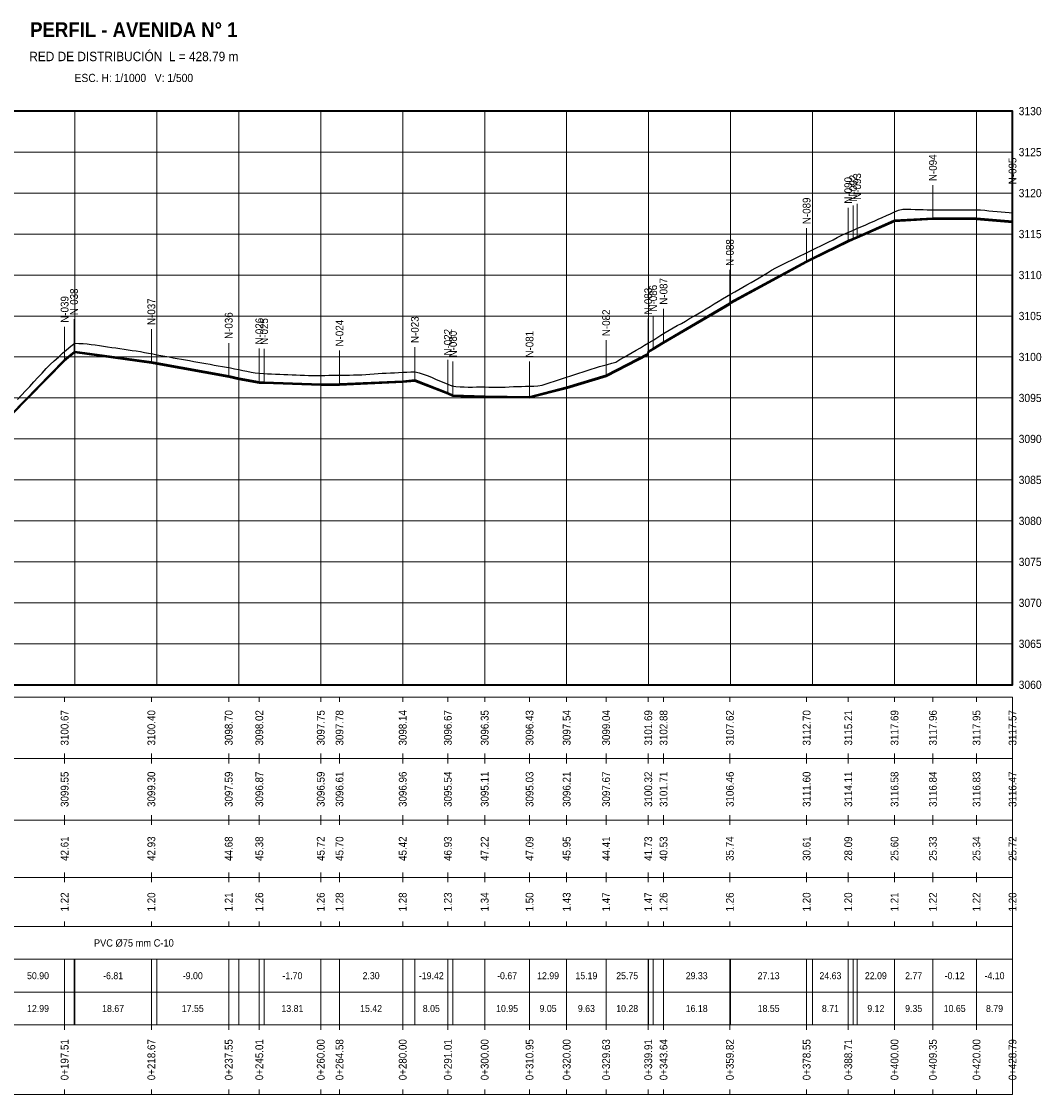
# Model space of a CAD drawing. Header units: metres. Extents: x 295850 to 310263, y 8095845 to 8104014.
# Tile 45 of 77: x 297387 to 297636, y 8098900 to 8099162. Entities that reach past the tile are written whole.
import ezdxf
from ezdxf.enums import TextEntityAlignment as Align

# ---------------------------------------------------------------- set-up
doc = ezdxf.new("R2010")
doc.units = ezdxf.units.M
for name, color, linetype, lineweight in [('PERF-BANDAS', 7, 'Continuous', 18), ('PERF-EST', 6, 'Continuous', 18), ('PERF-GRILLA', 252, 'Continuous', 9), ('PERF-MARCO', 7, 'Continuous', 35), ('PERF-RASANTE', 1, 'Continuous', 35), ('PERF-TERRENO', 32, 'Continuous', 25), ('PERF-TXT', 7, 'Continuous', 18)]:
    doc.layers.add(name, color=color, linetype=linetype, lineweight=lineweight)
doc.styles.add('ARIAL', font='arial.ttf')
doc.styles.add('ARIAL-B', font='arialbd.ttf')

# ---------------------------------------------------------------- blocks, each defined once
blk = doc.blocks.new('PERFIL_AVENIDA_N_1')
at = {"layer": 'PERF-BANDAS'}
for p, q in [((297397.51, 8098997), (297397.51, 8098995.8)), ((297418.67, 8098997), (297418.67, 8098995.8)), ((297437.55, 8098997), (297437.55, 8098995.8)), ((297445.01, 8098997), (297445.01, 8098995.8)), ((297460, 8098997), (297460, 8098995.8)), ((297464.58, 8098997), (297464.58, 8098995.8)), ((297480, 8098997), (297480, 8098995.8)), ((297491.01, 8098997), (297491.01, 8098995.8)), ((297500, 8098997), (297500, 8098995.8)), ((297510.95, 8098997), (297510.95, 8098995.8)), ((297520, 8098997), (297520, 8098995.8)), ((297529.63, 8098997), (297529.63, 8098995.8)), ((297539.91, 8098997), (297539.91, 8098995.8)), ((297543.64, 8098997), (297543.64, 8098995.8)), ((297559.82, 8098997), (297559.82, 8098995.8)), ((297578.55, 8098997), (297578.55, 8098995.8)), ((297588.71, 8098997), (297588.71, 8098995.8)), ((297600, 8098997), (297600, 8098995.8)), ((297609.35, 8098997), (297609.35, 8098995.8)), ((297620, 8098997), (297620, 8098995.8)), ((297628.79, 8098997), (297628.79, 8098995.8)), ((297397.51, 8098982), (297397.51, 8098983.2)), ((297397.51, 8098982), (297397.51, 8098980.8)), ((297418.67, 8098982), (297418.67, 8098983.2)), ((297418.67, 8098982), (297418.67, 8098980.8)), ((297437.55, 8098982), (297437.55, 8098983.2)), ((297437.55, 8098982), (297437.55, 8098980.8)), ((297445.01, 8098982), (297445.01, 8098983.2)), ((297445.01, 8098982), (297445.01, 8098980.8)), ((297460, 8098982), (297460, 8098983.2)), ((297460, 8098982), (297460, 8098980.8)), ((297464.58, 8098982), (297464.58, 8098983.2)), ((297464.58, 8098982), (297464.58, 8098980.8)), ((297480, 8098982), (297480, 8098983.2)), ((297480, 8098982), (297480, 8098980.8)), ((297491.01, 8098982), (297491.01, 8098983.2)), ((297491.01, 8098982), (297491.01, 8098980.8)), ((297500, 8098982), (297500, 8098983.2)), ((297500, 8098982), (297500, 8098980.8)), ((297510.95, 8098982), (297510.95, 8098983.2)), ((297510.95, 8098982), (297510.95, 8098980.8)), ((297520, 8098982), (297520, 8098983.2)), ((297520, 8098982), (297520, 8098980.8)), ((297529.63, 8098982), (297529.63, 8098983.2)), ((297529.63, 8098982), (297529.63, 8098980.8)), ((297539.91, 8098982), (297539.91, 8098983.2)), ((297539.91, 8098982), (297539.91, 8098980.8)), ((297543.64, 8098982), (297543.64, 8098983.2)), ((297543.64, 8098982), (297543.64, 8098980.8)), ((297559.82, 8098982), (297559.82, 8098983.2)), ((297559.82, 8098982), (297559.82, 8098980.8)), ((297578.55, 8098982), (297578.55, 8098983.2)), ((297578.55, 8098982), (297578.55, 8098980.8)), ((297588.71, 8098982), (297588.71, 8098983.2)), ((297588.71, 8098982), (297588.71, 8098980.8)), ((297600, 8098982), (297600, 8098983.2)), ((297600, 8098982), (297600, 8098980.8)), ((297609.35, 8098982), (297609.35, 8098983.2)), ((297609.35, 8098982), (297609.35, 8098980.8)), ((297620, 8098982), (297620, 8098983.2)), ((297620, 8098982), (297620, 8098980.8)), ((297628.79, 8098982), (297628.79, 8098983.2)), ((297628.79, 8098982), (297628.79, 8098980.8)), ((297397.51, 8098967), (297397.51, 8098968.2)), ((297397.51, 8098967), (297397.51, 8098965.8)), ((297418.67, 8098967), (297418.67, 8098968.2)), ((297418.67, 8098967), (297418.67, 8098965.8)), ((297437.55, 8098967), (297437.55, 8098968.2)), ((297437.55, 8098967), (297437.55, 8098965.8)), ((297445.01, 8098967), (297445.01, 8098968.2)), ((297445.01, 8098967), (297445.01, 8098965.8)), ((297460, 8098967), (297460, 8098968.2)), ((297460, 8098967), (297460, 8098965.8)), ((297464.58, 8098967), (297464.58, 8098968.2)), ((297464.58, 8098967), (297464.58, 8098965.8)), ((297480, 8098967), (297480, 8098968.2)), ((297480, 8098967), (297480, 8098965.8)), ((297491.01, 8098967), (297491.01, 8098968.2)), ((297491.01, 8098967), (297491.01, 8098965.8)), ((297500, 8098967), (297500, 8098968.2)), ((297500, 8098967), (297500, 8098965.8)), ((297510.95, 8098967), (297510.95, 8098968.2)), ((297510.95, 8098967), (297510.95, 8098965.8)), ((297520, 8098967), (297520, 8098968.2)), ((297520, 8098967), (297520, 8098965.8)), ((297529.63, 8098967), (297529.63, 8098968.2)), ((297529.63, 8098967), (297529.63, 8098965.8)), ((297539.91, 8098967), (297539.91, 8098968.2)), ((297539.91, 8098967), (297539.91, 8098965.8)), ((297543.64, 8098967), (297543.64, 8098968.2)), ((297543.64, 8098967), (297543.64, 8098965.8)), ((297559.82, 8098967), (297559.82, 8098968.2)), ((297559.82, 8098967), (297559.82, 8098965.8)), ((297578.55, 8098967), (297578.55, 8098968.2)), ((297578.55, 8098967), (297578.55, 8098965.8)), ((297588.71, 8098967), (297588.71, 8098968.2)), ((297588.71, 8098967), (297588.71, 8098965.8)), ((297600, 8098967), (297600, 8098968.2)), ((297600, 8098967), (297600, 8098965.8)), ((297609.35, 8098967), (297609.35, 8098968.2)), ((297609.35, 8098967), (297609.35, 8098965.8)), ((297620, 8098967), (297620, 8098968.2)), ((297620, 8098967), (297620, 8098965.8)), ((297628.79, 8098967), (297628.79, 8098968.2)), ((297628.79, 8098967), (297628.79, 8098965.8)), ((297397.51, 8098953), (297397.51, 8098954.2)), ((297418.67, 8098953), (297418.67, 8098954.2)), ((297437.55, 8098953), (297437.55, 8098954.2)), ((297445.01, 8098953), (297445.01, 8098954.2)), ((297460, 8098953), (297460, 8098954.2)), ((297464.58, 8098953), (297464.58, 8098954.2)), ((297480, 8098953), (297480, 8098954.2)), ((297491.01, 8098953), (297491.01, 8098954.2)), ((297500, 8098953), (297500, 8098954.2)), ((297510.95, 8098953), (297510.95, 8098954.2)), ((297520, 8098953), (297520, 8098954.2)), ((297529.63, 8098953), (297529.63, 8098954.2)), ((297539.91, 8098953), (297539.91, 8098954.2)), ((297543.64, 8098953), (297543.64, 8098954.2)), ((297559.82, 8098953), (297559.82, 8098954.2)), ((297578.55, 8098953), (297578.55, 8098954.2)), ((297588.71, 8098953), (297588.71, 8098954.2)), ((297600, 8098953), (297600, 8098954.2)), ((297609.35, 8098953), (297609.35, 8098954.2)), ((297620, 8098953), (297620, 8098954.2)), ((297628.79, 8098953), (297628.79, 8098954.2)), ((297397.51, 8098953), (297397.51, 8098951.8)), ((297418.67, 8098953), (297418.67, 8098951.8)), ((297437.55, 8098953), (297437.55, 8098951.8)), ((297445.01, 8098953), (297445.01, 8098951.8)), ((297460, 8098953), (297460, 8098951.8)), ((297464.58, 8098953), (297464.58, 8098951.8)), ((297480, 8098953), (297480, 8098951.8)), ((297491.01, 8098953), (297491.01, 8098951.8)), ((297500, 8098953), (297500, 8098951.8)), ((297510.95, 8098953), (297510.95, 8098951.8)), ((297520, 8098953), (297520, 8098951.8)), ((297529.63, 8098953), (297529.63, 8098951.8)), ((297539.91, 8098953), (297539.91, 8098951.8)), ((297543.64, 8098953), (297543.64, 8098951.8)), ((297559.82, 8098953), (297559.82, 8098951.8)), ((297578.55, 8098953), (297578.55, 8098951.8)), ((297588.71, 8098953), (297588.71, 8098951.8)), ((297600, 8098953), (297600, 8098951.8)), ((297609.35, 8098953), (297609.35, 8098951.8)), ((297620, 8098953), (297620, 8098951.8)), ((297628.79, 8098953), (297628.79, 8098951.8)), ((297397.51, 8098941), (297397.51, 8098942.2)), ((297418.67, 8098941), (297418.67, 8098942.2)), ((297437.55, 8098941), (297437.55, 8098942.2)), ((297445.01, 8098941), (297445.01, 8098942.2)), ((297460, 8098941), (297460, 8098942.2)), ((297464.58, 8098941), (297464.58, 8098942.2)), ((297480, 8098941), (297480, 8098942.2)), ((297491.01, 8098941), (297491.01, 8098942.2)), ((297500, 8098941), (297500, 8098942.2)), ((297510.95, 8098941), (297510.95, 8098942.2)), ((297520, 8098941), (297520, 8098942.2)), ((297529.63, 8098941), (297529.63, 8098942.2)), ((297539.91, 8098941), (297539.91, 8098942.2)), ((297543.64, 8098941), (297543.64, 8098942.2)), ((297559.82, 8098941), (297559.82, 8098942.2)), ((297578.55, 8098941), (297578.55, 8098942.2)), ((297588.71, 8098941), (297588.71, 8098942.2)), ((297600, 8098941), (297600, 8098942.2)), ((297609.35, 8098941), (297609.35, 8098942.2)), ((297620, 8098941), (297620, 8098942.2)), ((297628.79, 8098941), (297628.79, 8098942.2)), ((297628.79, 8098941), (297628.79, 8098933)), ((297397.51, 8098933), (297397.51, 8098925)), ((297399.8, 8098933), (297399.8, 8098925)), ((297400, 8098933), (297400, 8098925)), ((297418.67, 8098933), (297418.67, 8098925)), ((297420, 8098933), (297420, 8098925)), ((297437.55, 8098933), (297437.55, 8098925)), ((297440, 8098933), (297440, 8098925)), ((297445.01, 8098933), (297445.01, 8098925)), ((297446.19, 8098933), (297446.19, 8098925)), ((297460, 8098933), (297460, 8098925)), ((297464.58, 8098933), (297464.58, 8098925)), ((297480, 8098933), (297480, 8098925)), ((297482.96, 8098933), (297482.96, 8098925)), ((297491.01, 8098933), (297491.01, 8098925)), ((297492.26, 8098933), (297492.26, 8098925)), ((297500, 8098933), (297500, 8098925)), ((297510.95, 8098933), (297510.95, 8098925)), ((297520, 8098933), (297520, 8098925)), ((297529.63, 8098933), (297529.63, 8098925)), ((297539.91, 8098933), (297539.91, 8098925)), ((297540, 8098933), (297540, 8098925)), ((297541.1, 8098933), (297541.1, 8098925)), ((297543.64, 8098933), (297543.64, 8098925)), ((297559.82, 8098933), (297559.82, 8098925)), ((297560, 8098933), (297560, 8098925)), ((297578.55, 8098933), (297578.55, 8098925)), ((297580, 8098933), (297580, 8098925)), ((297588.71, 8098933), (297588.71, 8098925)), ((297589.92, 8098933), (297589.92, 8098925)), ((297590.88, 8098933), (297590.88, 8098925)), ((297600, 8098933), (297600, 8098925)), ((297609.35, 8098933), (297609.35, 8098925)), ((297620, 8098933), (297620, 8098925)), ((297628.79, 8098933), (297628.79, 8098925)), ((297397.51, 8098925), (297397.51, 8098917)), ((297399.8, 8098925), (297399.8, 8098917)), ((297400, 8098925), (297400, 8098917)), ((297418.67, 8098925), (297418.67, 8098917)), ((297420, 8098925), (297420, 8098917)), ((297437.55, 8098925), (297437.55, 8098917)), ((297440, 8098925), (297440, 8098917)), ((297445.01, 8098925), (297445.01, 8098917)), ((297446.19, 8098925), (297446.19, 8098917)), ((297460, 8098925), (297460, 8098917)), ((297464.58, 8098925), (297464.58, 8098917)), ((297480, 8098925), (297480, 8098917)), ((297482.96, 8098925), (297482.96, 8098917)), ((297491.01, 8098925), (297491.01, 8098917)), ((297492.26, 8098925), (297492.26, 8098917)), ((297500, 8098925), (297500, 8098917)), ((297510.95, 8098925), (297510.95, 8098917)), ((297520, 8098925), (297520, 8098917)), ((297529.63, 8098925), (297529.63, 8098917)), ((297539.91, 8098925), (297539.91, 8098917)), ((297540, 8098925), (297540, 8098917)), ((297541.1, 8098925), (297541.1, 8098917)), ((297543.64, 8098925), (297543.64, 8098917)), ((297559.82, 8098925), (297559.82, 8098917)), ((297560, 8098925), (297560, 8098917)), ((297578.55, 8098925), (297578.55, 8098917)), ((297580, 8098925), (297580, 8098917)), ((297588.71, 8098925), (297588.71, 8098917)), ((297589.92, 8098925), (297589.92, 8098917)), ((297590.88, 8098925), (297590.88, 8098917)), ((297600, 8098925), (297600, 8098917)), ((297609.35, 8098925), (297609.35, 8098917)), ((297620, 8098925), (297620, 8098917)), ((297628.79, 8098925), (297628.79, 8098917)), ((297397.51, 8098917), (297397.51, 8098915.8)), ((297418.67, 8098917), (297418.67, 8098915.8)), ((297437.55, 8098917), (297437.55, 8098915.8)), ((297445.01, 8098917), (297445.01, 8098915.8)), ((297460, 8098917), (297460, 8098915.8)), ((297464.58, 8098917), (297464.58, 8098915.8)), ((297480, 8098917), (297480, 8098915.8)), ((297491.01, 8098917), (297491.01, 8098915.8)), ((297500, 8098917), (297500, 8098915.8)), ((297510.95, 8098917), (297510.95, 8098915.8)), ((297520, 8098917), (297520, 8098915.8)), ((297529.63, 8098917), (297529.63, 8098915.8)), ((297539.91, 8098917), (297539.91, 8098915.8)), ((297543.64, 8098917), (297543.64, 8098915.8)), ((297559.82, 8098917), (297559.82, 8098915.8)), ((297578.55, 8098917), (297578.55, 8098915.8)), ((297588.71, 8098917), (297588.71, 8098915.8)), ((297600, 8098917), (297600, 8098915.8)), ((297609.35, 8098917), (297609.35, 8098915.8)), ((297620, 8098917), (297620, 8098915.8)), ((297628.79, 8098917), (297628.79, 8098915.8)), ((297397.51, 8098900), (297397.51, 8098901.2)), ((297418.67, 8098900), (297418.67, 8098901.2)), ((297437.55, 8098900), (297437.55, 8098901.2)), ((297445.01, 8098900), (297445.01, 8098901.2)), ((297460, 8098900), (297460, 8098901.2)), ((297464.58, 8098900), (297464.58, 8098901.2)), ((297480, 8098900), (297480, 8098901.2)), ((297491.01, 8098900), (297491.01, 8098901.2)), ((297500, 8098900), (297500, 8098901.2)), ((297510.95, 8098900), (297510.95, 8098901.2)), ((297520, 8098900), (297520, 8098901.2)), ((297529.63, 8098900), (297529.63, 8098901.2)), ((297539.91, 8098900), (297539.91, 8098901.2)), ((297543.64, 8098900), (297543.64, 8098901.2)), ((297559.82, 8098900), (297559.82, 8098901.2)), ((297578.55, 8098900), (297578.55, 8098901.2)), ((297588.71, 8098900), (297588.71, 8098901.2)), ((297600, 8098900), (297600, 8098901.2)), ((297609.35, 8098900), (297609.35, 8098901.2)), ((297620, 8098900), (297620, 8098901.2)), ((297628.79, 8098900), (297628.79, 8098901.2))]:
    blk.add_line(p, q, dxfattribs=at)
for points in [[(297140, 8098982), (297628.79, 8098982), (297628.79, 8098997), (297140, 8098997)], [(297140, 8098967), (297628.79, 8098967), (297628.79, 8098982), (297140, 8098982)], [(297140, 8098953), (297628.79, 8098953), (297628.79, 8098967), (297140, 8098967)], [(297140, 8098941), (297628.79, 8098941), (297628.79, 8098953), (297140, 8098953)], [(297140, 8098933), (297628.79, 8098933), (297628.79, 8098941), (297140, 8098941)], [(297140, 8098925), (297628.79, 8098925), (297628.79, 8098933), (297140, 8098933)], [(297140, 8098917), (297628.79, 8098917), (297628.79, 8098925), (297140, 8098925)], [(297140, 8098900), (297628.79, 8098900), (297628.79, 8098917), (297140, 8098917)]]:
    blk.add_lwpolyline(points, close=True, dxfattribs=at)
at = {"layer": 'PERF-EST'}
for p, q in [((297609.35, 8099113.69), (297609.35, 8099121.92)), ((297628.79, 8099112.94), (297628.79, 8099121.14)), ((297588.71, 8099108.22), (297588.71, 8099116.42)), ((297589.92, 8099108.74), (297589.92, 8099116.94)), ((297590.88, 8099109.14), (297590.88, 8099117.35)), ((297578.55, 8099103.21), (297578.55, 8099111.41)), ((297559.82, 8099092.92), (297559.82, 8099101.24)), ((297399.8, 8099081.01), (297399.8, 8099089.21)), ((297539.91, 8099080.63), (297539.91, 8099089.37)), ((297541.1, 8099081.87), (297541.1, 8099090.08)), ((297543.64, 8099083.42), (297543.64, 8099091.75)), ((297397.51, 8099079.1), (297397.51, 8099087.35)), ((297418.67, 8099078.6), (297418.67, 8099086.8)), ((297529.63, 8099075.34), (297529.63, 8099084.08)), ((297437.55, 8099075.18), (297437.55, 8099083.4)), ((297445.01, 8099073.74), (297445.01, 8099082.05)), ((297446.19, 8099073.66), (297446.19, 8099081.97)), ((297464.58, 8099073.21), (297464.58, 8099081.56)), ((297482.96, 8099074.21), (297482.96, 8099082.41)), ((297491.01, 8099071.08), (297491.01, 8099079.34)), ((297492.26, 8099070.49), (297492.26, 8099078.89)), ((297510.95, 8099070.07), (297510.95, 8099078.86))]:
    blk.add_line(p, q, dxfattribs=at)
at = {"layer": 'PERF-GRILLA'}
for p, q in [((297200, 8099140), (297628.79, 8099140)), ((297400, 8099000), (297400, 8099140)), ((297420, 8099000), (297420, 8099140)), ((297440, 8099000), (297440, 8099140)), ((297460, 8099000), (297460, 8099140)), ((297480, 8099000), (297480, 8099140)), ((297500, 8099000), (297500, 8099140)), ((297520, 8099000), (297520, 8099140)), ((297540, 8099000), (297540, 8099140)), ((297560, 8099000), (297560, 8099140)), ((297580, 8099000), (297580, 8099140)), ((297600, 8099000), (297600, 8099140)), ((297620, 8099000), (297620, 8099140)), ((297200, 8099130), (297628.79, 8099130)), ((297200, 8099120), (297628.79, 8099120)), ((297200, 8099110), (297628.79, 8099110)), ((297200, 8099100), (297628.79, 8099100)), ((297200, 8099090), (297628.79, 8099090)), ((297200, 8099080), (297628.79, 8099080)), ((297200, 8099070), (297628.79, 8099070)), ((297200, 8099060), (297628.79, 8099060)), ((297200, 8099050), (297628.79, 8099050)), ((297200, 8099040), (297628.79, 8099040)), ((297200, 8099030), (297628.79, 8099030)), ((297200, 8099020), (297628.79, 8099020)), ((297200, 8099010), (297628.79, 8099010)), ((297200, 8099000), (297628.79, 8099000))]:
    blk.add_line(p, q, dxfattribs=at)
at = {"layer": 'PERF-MARCO'}
blk.add_lwpolyline([(297200, 8099000), (297628.79, 8099000), (297628.79, 8099140), (297200, 8099140)], close=True, dxfattribs=at)
at = {"layer": 'PERF-RASANTE', "color": 5}
blk.add_lwpolyline([(297384.52, 8099066.07), (297397.51, 8099079.29), (297399.8, 8099081.21), (297400, 8099081.35), (297418.67, 8099078.8), (297420, 8099078.54), (297437.55, 8099075.38), (297440, 8099074.81), (297445.01, 8099073.93), (297446.19, 8099073.86), (297460, 8099073.39), (297464.58, 8099073.41), (297480, 8099074.12), (297482.96, 8099074.41), (297491.01, 8099071.28), (297492.26, 8099070.69), (297500, 8099070.41), (297510.95, 8099070.27), (297520, 8099072.62), (297529.63, 8099075.54), (297539.91, 8099080.84), (297540, 8099081.42), (297541.1, 8099082.07), (297543.64, 8099083.62), (297559.82, 8099093.11), (297560, 8099093.34), (297578.55, 8099103.41), (297580, 8099104.13), (297588.71, 8099108.42), (297589.92, 8099108.94), (297590.88, 8099109.34), (297600, 8099113.37), (297609.35, 8099113.89), (297620, 8099113.86), (297628.79, 8099113.14)], dxfattribs=at)
at = {"layer": 'PERF-RASANTE'}
blk.add_lwpolyline([(297384.52, 8099065.87), (297397.51, 8099079.09), (297399.8, 8099081.01), (297400, 8099081.15), (297418.67, 8099078.6), (297420, 8099078.34), (297437.55, 8099075.18), (297440, 8099074.61), (297445.01, 8099073.73), (297446.19, 8099073.66), (297460, 8099073.19), (297464.58, 8099073.21), (297480, 8099073.92), (297482.96, 8099074.21), (297491.01, 8099071.08), (297492.26, 8099070.49), (297500, 8099070.21), (297510.95, 8099070.07), (297520, 8099072.42), (297529.63, 8099075.34), (297539.91, 8099080.64), (297540, 8099081.22), (297541.1, 8099081.87), (297543.64, 8099083.42), (297559.82, 8099092.91), (297560, 8099093.14), (297578.55, 8099103.21), (297580, 8099103.93), (297588.71, 8099108.22), (297589.92, 8099108.74), (297590.88, 8099109.14), (297600, 8099113.17), (297609.35, 8099113.69), (297620, 8099113.66), (297628.79, 8099112.94)], dxfattribs=at)
at = {"layer": 'PERF-TERRENO'}
blk.add_lwpolyline([(297386, 8099069.63), (297387, 8099070.64), (297388, 8099071.72), (297389, 8099072.81), (297390, 8099073.9), (297391, 8099074.99), (297392, 8099076.07), (297393, 8099077.16), (297394, 8099078.15), (297395, 8099079.07), (297396, 8099079.99), (297397, 8099080.89), (297398, 8099081.77), (297399, 8099082.65), (297400, 8099083.35), (297401, 8099083.31), (297402, 8099083.28), (297403, 8099083.23), (297404, 8099083.08), (297405, 8099082.93), (297406, 8099082.79), (297407, 8099082.64), (297408, 8099082.5), (297409, 8099082.35), (297410, 8099082.21), (297411, 8099082.06), (297412, 8099081.92), (297413, 8099081.77), (297414, 8099081.62), (297415, 8099081.48), (297416, 8099081.3), (297417, 8099081.11), (297418, 8099080.93), (297419, 8099080.74), (297420, 8099080.56), (297421, 8099080.37), (297422, 8099080.19), (297423, 8099080.01), (297424, 8099079.82), (297425, 8099079.64), (297426, 8099079.46), (297427, 8099079.28), (297428, 8099079.1), (297429, 8099078.93), (297430, 8099078.75), (297431, 8099078.57), (297432, 8099078.39), (297433, 8099078.21), (297434, 8099078.04), (297435, 8099077.86), (297436, 8099077.68), (297437, 8099077.5), (297438, 8099077.31), (297439, 8099077.12), (297440, 8099076.92), (297441, 8099076.72), (297442, 8099076.52), (297443, 8099076.32), (297444, 8099076.11), (297445, 8099076.05), (297446, 8099075.98), (297447, 8099075.92), (297448, 8099075.88), (297449, 8099075.83), (297450, 8099075.79), (297451, 8099075.75), (297452, 8099075.71), (297453, 8099075.66), (297454, 8099075.62), (297455, 8099075.58), (297456, 8099075.53), (297457, 8099075.49), (297458, 8099075.47), (297459, 8099075.48), (297460, 8099075.5), (297461, 8099075.51), (297462, 8099075.53), (297463, 8099075.54), (297464, 8099075.55), (297465, 8099075.57), (297466, 8099075.58), (297467, 8099075.6), (297468, 8099075.61), (297469, 8099075.63), (297470, 8099075.66), (297471, 8099075.74), (297472, 8099075.83), (297473, 8099075.91), (297474, 8099075.97), (297475, 8099076.02), (297476, 8099076.07), (297477, 8099076.12), (297478, 8099076.17), (297479, 8099076.22), (297480, 8099076.27), (297481, 8099076.32), (297482, 8099076.37), (297483, 8099076.41), (297484, 8099076.13), (297485, 8099075.81), (297486, 8099075.49), (297487, 8099075.05), (297488, 8099074.61), (297489, 8099074.17), (297490, 8099073.75), (297491, 8099073.34), (297492, 8099072.93), (297493, 8099072.79), (297494, 8099072.74), (297495, 8099072.69), (297496, 8099072.65), (297497, 8099072.66), (297498, 8099072.68), (297499, 8099072.69), (297500, 8099072.69), (297501, 8099072.67), (297502, 8099072.65), (297503, 8099072.62), (297504, 8099072.62), (297505, 8099072.67), (297506, 8099072.71), (297507, 8099072.76), (297508, 8099072.8), (297509, 8099072.83), (297510, 8099072.84), (297511, 8099072.86), (297512, 8099072.91), (297513, 8099072.98), (297514, 8099073.15), (297515, 8099073.47), (297516, 8099073.79), (297517, 8099074.11), (297518, 8099074.43), (297519, 8099074.76), (297520, 8099075.08), (297521, 8099075.4), (297522, 8099075.72), (297523, 8099076.04), (297524, 8099076.37), (297525, 8099076.69), (297526, 8099077.01), (297527, 8099077.33), (297528, 8099077.64), (297529, 8099077.91), (297530, 8099078.18), (297531, 8099078.45), (297532, 8099078.76), (297533, 8099079.35), (297534, 8099079.93), (297535, 8099080.51), (297536, 8099081.1), (297537, 8099081.68), (297538, 8099082.26), (297539, 8099082.85), (297540, 8099083.43), (297541, 8099084.01), (297542, 8099084.67), (297543, 8099085.34), (297544, 8099085.98), (297545, 8099086.54), (297546, 8099087.1), (297547, 8099087.65), (297548, 8099088.21), (297549, 8099088.77), (297550, 8099089.35), (297551, 8099089.95), (297552, 8099090.54), (297553, 8099091.13), (297554, 8099091.73), (297555, 8099092.32), (297556, 8099092.94), (297557, 8099093.57), (297558, 8099094.2), (297559, 8099094.78), (297560, 8099095.34), (297561, 8099095.91), (297562, 8099096.48), (297563, 8099097.04), (297564, 8099097.61), (297565, 8099098.18), (297566, 8099098.74), (297567, 8099099.31), (297568, 8099099.93), (297569, 8099100.57), (297570, 8099101.2), (297571, 8099101.74), (297572, 8099102.23), (297573, 8099102.71), (297574, 8099103.2), (297575, 8099103.68), (297576, 8099104.17), (297577, 8099104.65), (297578, 8099105.14), (297579, 8099105.63), (297580, 8099106.13), (297581, 8099106.63), (297582, 8099107.12), (297583, 8099107.62), (297584, 8099108.12), (297585, 8099108.62), (297586, 8099109.12), (297587, 8099109.62), (297588, 8099110.11), (297589, 8099110.54), (297590, 8099110.98), (297591, 8099111.41), (297592, 8099111.84), (297593, 8099112.28), (297594, 8099112.72), (297595, 8099113.16), (297596, 8099113.61), (297597, 8099114.05), (297598, 8099114.5), (297599, 8099114.94), (297600, 8099115.39), (297601, 8099115.83), (297602, 8099116.06), (297603, 8099116.07), (297604, 8099116.04), (297605, 8099116.02), (297606, 8099116), (297607, 8099115.97), (297608, 8099115.95), (297609, 8099115.93), (297610, 8099115.9), (297611, 8099115.88), (297612, 8099115.88), (297613, 8099115.88), (297614, 8099115.89), (297615, 8099115.89), (297616, 8099115.89), (297617, 8099115.89), (297618, 8099115.89), (297619, 8099115.89), (297620, 8099115.89), (297621, 8099115.87), (297622, 8099115.79), (297623, 8099115.69), (297624, 8099115.6), (297625, 8099115.5), (297626, 8099115.41), (297627, 8099115.31), (297628, 8099115.22), (297628.79, 8099115.14)], dxfattribs=at)
at = {"layer": 'PERF-EST', "style": 'ARIAL', "width": 0.9}
for s, p in [('N-094', (297609.35, 8099122.92)), ('N-095', (297628.79, 8099122.14)), ('N-090', (297588.71, 8099117.42)), ('N-092', (297589.92, 8099117.94)), ('N-093', (297590.88, 8099118.35)), ('N-089', (297578.55, 8099112.41)), ('N-088', (297559.82, 8099102.24)), ('N-086', (297541.1, 8099091.08)), ('N-087', (297543.64, 8099092.75)), ('N-039', (297397.51, 8099088.35)), ('N-038', (297399.8, 8099090.21)), ('N-083', (297539.91, 8099090.37)), ('N-037', (297418.67, 8099087.8)), ('N-036', (297437.55, 8099084.4)), ('N-026', (297445.01, 8099083.05)), ('N-025', (297446.19, 8099082.97)), ('N-023', (297482.96, 8099083.41)), ('N-082', (297529.63, 8099085.08)), ('N-024', (297464.58, 8099082.56)), ('N-022', (297491.01, 8099080.34)), ('N-080', (297492.26, 8099079.89)), ('N-081', (297510.95, 8099079.86))]:
    blk.add_text(s, height=1.9, rotation=90, dxfattribs=at).set_placement(p, align=Align.MIDDLE_LEFT)
at = {"layer": 'PERF-TXT', "width": 0.9}
for s, height, style, p in [('PERFIL - AVENIDA N° 1', 3.6, 'ARIAL-B', (297414.4, 8099157)), ('RED DE DISTRIBUCIÓN  L = 428.79 m', 2.3, 'ARIAL', (297414.4, 8099151.5)), ('ESC. H: 1/1000   V: 1/500', 2, 'ARIAL', (297414.4, 8099146.5))]:
    blk.add_text(s, height=height, dxfattribs=dict(at, style=style)).set_placement(p, align=Align.BOTTOM_CENTER)
at = {"layer": 'PERF-TXT', "style": 'ARIAL', "width": 0.9}
for s, p in [('3130', (297630.29, 8099140)), ('3125', (297630.29, 8099130)), ('3120', (297630.29, 8099120)), ('3115', (297630.29, 8099110)), ('3110', (297630.29, 8099100)), ('3105', (297630.29, 8099090)), ('3100', (297630.29, 8099080)), ('3095', (297630.29, 8099070)), ('3090', (297630.29, 8099060)), ('3085', (297630.29, 8099050)), ('3080', (297630.29, 8099040)), ('3075', (297630.29, 8099030)), ('3070', (297630.29, 8099020)), ('3065', (297630.29, 8099010)), ('3060', (297630.29, 8099000))]:
    blk.add_text(s, height=2, dxfattribs=at).set_placement(p, align=Align.MIDDLE_LEFT)
for s, p in [('3100.67', (297397.51, 8098989.5)), ('3100.40', (297418.67, 8098989.5)), ('3098.70', (297437.55, 8098989.5)), ('3098.02', (297445.01, 8098989.5)), ('3097.75', (297460, 8098989.5)), ('3097.78', (297464.58, 8098989.5)), ('3098.14', (297480, 8098989.5)), ('3096.67', (297491.01, 8098989.5)), ('3096.35', (297500, 8098989.5)), ('3096.43', (297510.95, 8098989.5)), ('3097.54', (297520, 8098989.5)), ('3099.04', (297529.63, 8098989.5)), ('3101.69', (297539.91, 8098989.5)), ('3102.88', (297543.64, 8098989.5)), ('3107.62', (297559.82, 8098989.5)), ('3112.70', (297578.55, 8098989.5)), ('3115.21', (297588.71, 8098989.5)), ('3117.69', (297600, 8098989.5)), ('3117.96', (297609.35, 8098989.5)), ('3117.95', (297620, 8098989.5)), ('3117.57', (297628.79, 8098989.5)), ('3099.55', (297397.51, 8098974.5)), ('3099.30', (297418.67, 8098974.5)), ('3097.59', (297437.55, 8098974.5)), ('3096.87', (297445.01, 8098974.5)), ('3096.59', (297460, 8098974.5)), ('3096.61', (297464.58, 8098974.5)), ('3096.96', (297480, 8098974.5)), ('3095.54', (297491.01, 8098974.5)), ('3095.11', (297500, 8098974.5)), ('3095.03', (297510.95, 8098974.5)), ('3096.21', (297520, 8098974.5)), ('3097.67', (297529.63, 8098974.5)), ('3100.32', (297539.91, 8098974.5)), ('3101.71', (297543.64, 8098974.5)), ('3106.46', (297559.82, 8098974.5)), ('3111.60', (297578.55, 8098974.5)), ('3114.11', (297588.71, 8098974.5)), ('3116.58', (297600, 8098974.5)), ('3116.84', (297609.35, 8098974.5)), ('3116.83', (297620, 8098974.5)), ('3116.47', (297628.79, 8098974.5)), ('42.61', (297397.51, 8098960)), ('42.93', (297418.67, 8098960)), ('44.68', (297437.55, 8098960)), ('45.38', (297445.01, 8098960)), ('45.72', (297460, 8098960)), ('45.70', (297464.58, 8098960)), ('45.42', (297480, 8098960)), ('46.93', (297491.01, 8098960)), ('47.22', (297500, 8098960)), ('47.09', (297510.95, 8098960)), ('45.95', (297520, 8098960)), ('44.41', (297529.63, 8098960)), ('41.73', (297539.91, 8098960)), ('40.53', (297543.64, 8098960)), ('35.74', (297559.82, 8098960)), ('30.61', (297578.55, 8098960)), ('28.09', (297588.71, 8098960)), ('25.60', (297600, 8098960)), ('25.33', (297609.35, 8098960)), ('25.34', (297620, 8098960)), ('25.72', (297628.79, 8098960)), ('1.22', (297397.51, 8098947)), ('1.20', (297418.67, 8098947)), ('1.21', (297437.55, 8098947)), ('1.26', (297445.01, 8098947)), ('1.26', (297460, 8098947)), ('1.28', (297464.58, 8098947)), ('1.28', (297480, 8098947)), ('1.23', (297491.01, 8098947)), ('1.34', (297500, 8098947)), ('1.50', (297510.95, 8098947)), ('1.43', (297520, 8098947)), ('1.47', (297529.63, 8098947)), ('1.47', (297539.91, 8098947)), ('1.26', (297543.64, 8098947)), ('1.26', (297559.82, 8098947)), ('1.20', (297578.55, 8098947)), ('1.20', (297588.71, 8098947)), ('1.21', (297600, 8098947)), ('1.22', (297609.35, 8098947)), ('1.22', (297620, 8098947)), ('1.20', (297628.79, 8098947)), ('0+197.51', (297397.51, 8098908.5)), ('0+218.67', (297418.67, 8098908.5)), ('0+237.55', (297437.55, 8098908.5)), ('0+245.01', (297445.01, 8098908.5)), ('0+260.00', (297460, 8098908.5)), ('0+264.58', (297464.58, 8098908.5)), ('0+280.00', (297480, 8098908.5)), ('0+291.01', (297491.01, 8098908.5)), ('0+300.00', (297500, 8098908.5)), ('0+310.95', (297510.95, 8098908.5)), ('0+320.00', (297520, 8098908.5)), ('0+329.63', (297529.63, 8098908.5)), ('0+339.91', (297539.91, 8098908.5)), ('0+343.64', (297543.64, 8098908.5)), ('0+359.82', (297559.82, 8098908.5)), ('0+378.55', (297578.55, 8098908.5)), ('0+388.71', (297588.71, 8098908.5)), ('0+400.00', (297600, 8098908.5)), ('0+409.35', (297609.35, 8098908.5)), ('0+420.00', (297620, 8098908.5)), ('0+428.79', (297628.79, 8098908.5))]:
    blk.add_text(s, height=1.9, rotation=90, dxfattribs=at).set_placement(p, align=Align.MIDDLE_CENTER)
for s, height, p in [('PVC Ø75 mm C-10', 1.8, (297414.4, 8098937)), ('50.90', 1.7, (297391.02, 8098929)), ('-6.81', 1.7, (297409.34, 8098929)), ('-9.00', 1.7, (297428.78, 8098929)), ('-1.70', 1.7, (297453.09, 8098929)), ('2.30', 1.7, (297472.29, 8098929)), ('-19.42', 1.7, (297486.98, 8098929)), ('-0.67', 1.7, (297505.47, 8098929)), ('12.99', 1.7, (297515.47, 8098929)), ('15.19', 1.7, (297524.82, 8098929)), ('25.75', 1.7, (297534.77, 8098929)), ('29.33', 1.7, (297551.73, 8098929)), ('27.13', 1.7, (297569.28, 8098929)), ('24.63', 1.7, (297584.35, 8098929)), ('22.09', 1.7, (297595.44, 8098929)), ('2.77', 1.7, (297604.67, 8098929)), ('-0.12', 1.7, (297614.67, 8098929)), ('-4.10', 1.7, (297624.4, 8098929)), ('12.99', 1.7, (297391.02, 8098921)), ('18.67', 1.7, (297409.34, 8098921)), ('17.55', 1.7, (297428.78, 8098921)), ('13.81', 1.7, (297453.09, 8098921)), ('15.42', 1.7, (297472.29, 8098921)), ('8.05', 1.7, (297486.98, 8098921)), ('10.95', 1.7, (297505.47, 8098921)), ('9.05', 1.7, (297515.47, 8098921)), ('9.63', 1.7, (297524.82, 8098921)), ('10.28', 1.7, (297534.77, 8098921)), ('16.18', 1.7, (297551.73, 8098921)), ('18.55', 1.7, (297569.28, 8098921)), ('8.71', 1.7, (297584.35, 8098921)), ('9.12', 1.7, (297595.44, 8098921)), ('9.35', 1.7, (297604.67, 8098921)), ('10.65', 1.7, (297614.67, 8098921)), ('8.79', 1.7, (297624.4, 8098921))]:
    blk.add_text(s, height=height, dxfattribs=at).set_placement(p, align=Align.MIDDLE_CENTER)

msp = doc.modelspace()

# ---------------------------------------------------------------- block references
at = {"layer": 'PERF-MARCO'}
msp.add_blockref('PERFIL_AVENIDA_N_1', (0, 0), dxfattribs=at)

doc.saveas('drawing.dxf')
